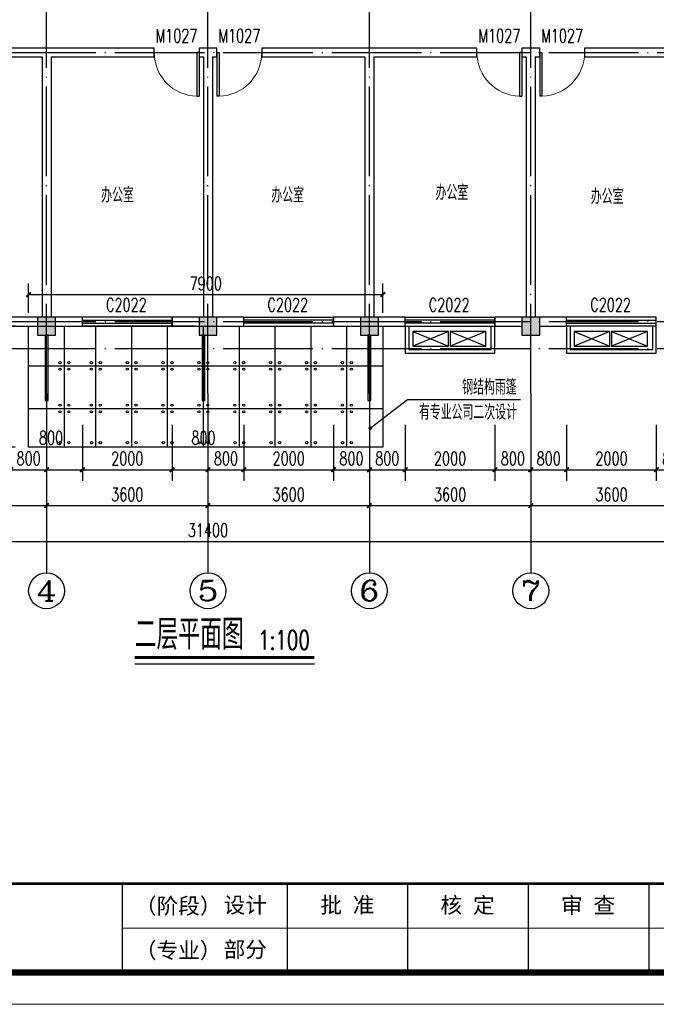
# Model space of a CAD drawing. Extents: x 88237 to 730297, y -11868 to 107702.
# Tile 14 of 49: x 334140 to 348340, y 42769 to 64719. Entities that reach past the tile are written whole.
import ezdxf
from ezdxf.enums import TextEntityAlignment as Align

# ---------------------------------------------------------------- set-up
doc = ezdxf.new("R2010")
doc.units = 0
doc.header["$LTSCALE"] = 1000
doc.header["$MEASUREMENT"] = 0
doc.linetypes.add('DOTE', pattern=[2.42, 2, -0.2, 0.02, -0.2])
for name, color, linetype in [('AXIS', 3, 'Continuous'), ('AXIS_TEXT', 7, 'Continuous'), ('COLUMN', 9, 'Continuous'), ('DIM_LEAD', 3, 'Continuous'), ('DIM_SYMB', 3, 'Continuous'), ('DOTE', 1, 'DOTE'), ('PUB_DIM', 3, 'Continuous'), ('PUB_HATCH', 8, 'Continuous'), ('PUB_TEXT', 7, 'Continuous'), ('WALL', 2, 'Continuous'), ('WINDOW', 4, 'Continuous'), ('WINDOW_TEXT', 7, 'Continuous'), ('图层1', 7, 'Continuous'), ('图框', 7, 'Continuous'), ('附件2', 4, 'Continuous')]:
    doc.layers.add(name, color=color, linetype=linetype)
doc.styles.add('_TCH_AXIS', font='COMPLEX', dxfattribs={"bigfont": 'GBCBIG'})
doc.styles.add('_TCH_DIM', font='SIMPLEX', dxfattribs={"bigfont": 'GBCBIG'})
doc.styles.add('_TCH_DIM_T3', font='SIMPLEX', dxfattribs={"width": 0.705882, "bigfont": 'GBCBIG'})
doc.styles.add('_TCH_WINDOW', font='SIMPLEX', dxfattribs={"bigfont": 'GBCBIG'})
doc.styles.add('COMPLEX', font='COMPLEX')
doc.styles.add('LYJFS', font='times.ttf', dxfattribs={"width": 0.7})
doc.styles.add('宋体', font='txt')
doc.dimstyles.new('_TCH_ARCH&&100', dxfattribs={"dimtxt": 297.5, "dimasz": 100, "dimexe": 250, "dimexo": 300, "dimgap": 100, "dimtad": 1, "dimdec": 0, "dimzin": 0, "dimdsep": 46, "dimtxsty": '_TCH_DIM_T3', "dimblk": 'ARCHTICK', "dimcen": 0.09, "dimclrt": 7, "dimazin": 2, "dimtfac": 1, "dimtdec": 0, "dimtix": 1, "dimtmove": 2, "dimatfit": 3, "dimfxl": 1, "dimtolj": 1, "dimtzin": 0, "dimarcsym": 0})

# ---------------------------------------------------------------- blocks, each defined once
blk = doc.blocks.new('空调')
at = {"layer": '附件2'}
for p, q in [((45788, 17737), (45458, 18537)), ((45788, 18537), (45458, 17737))]:
    blk.add_line(p, q, dxfattribs=at)
blk.add_lwpolyline([(45788, 18537), (45458, 18537), (45458, 17737), (45788, 17737)], close=True, dxfattribs=at)
blk = doc.blocks.new('_ArchTick')
at = {"color": 0, "linetype": 'ByBlock', "const_width": 0.4}
blk.add_lwpolyline([(-0.5, -0.5), (0.5, 0.5)], dxfattribs=at)
blk = doc.blocks.new('*D141')
at = {"layer": 'Defpoints', "color": 0}
for p in [(342240, 58590), (334340, 57887), (342240, 57887)]:
    blk.add_point(p, dxfattribs=at)
at = {"layer": 'PUB_DIM', "color": 0, "lineweight": -2}
for p, q in [((334340, 58187), (334340, 58840)), ((342240, 58187), (342240, 58840)), ((334340, 58590), (342240, 58590))]:
    blk.add_line(p, q, dxfattribs=at)
at = {"layer": 'PUB_DIM', "color": 0, "lineweight": -2, "xscale": 100, "yscale": 100, "zscale": 100, "rotation": 180}
blk.add_blockref('_ArchTick', (334340, 58590), dxfattribs=at)
at = {"layer": 'PUB_DIM', "color": 0, "lineweight": -2, "xscale": 100, "yscale": 100, "zscale": 100}
blk.add_blockref('_ArchTick', (342240, 58590), dxfattribs=at)
at = {"layer": 'PUB_DIM', "color": 7, "insert": (338290, 58839), "char_height": 297.5, "attachment_point": 5, "style": '_TCH_DIM_T3'}
blk.add_mtext('\\A1;7900', dxfattribs=at)
blk = doc.blocks.new('*D142')
at = {"layer": 'Defpoints', "color": 0}
for p in [(333285, 57887), (334340, 57887), (334340, 55187)]:
    blk.add_point(p, dxfattribs=at)
at = {"layer": 'PUB_DIM', "color": 0, "lineweight": -2}
for p, q in [((334040, 57887), (333035, 57887)), ((333285, 55187), (333285, 57887)), ((334040, 55187), (333035, 55187))]:
    blk.add_line(p, q, dxfattribs=at)
at = {"layer": 'PUB_DIM', "color": 0, "lineweight": -2, "xscale": 100, "yscale": 100, "zscale": 100}
for p, rotation in [((333285, 57887), 90), ((333285, 55187), 270)]:
    blk.add_blockref('_ArchTick', p, dxfattribs=dict(at, rotation=rotation))
at = {"layer": 'PUB_DIM', "color": 7, "insert": (333036, 56537), "char_height": 297.5, "attachment_point": 5, "rotation": 90, "style": '_TCH_DIM_T3'}
blk.add_mtext('\\A1;2700', dxfattribs=at)
blk = doc.blocks.new('*D152')
at = {"layer": 'Defpoints', "color": 0}
for p in [(348340, 55987), (349140, 55987), (349140, 54687)]:
    blk.add_point(p, dxfattribs=at)
at = {"layer": 'PUB_DIM', "color": 0, "lineweight": -2}
for p, q in [((348340, 55687), (348340, 54437)), ((349140, 55687), (349140, 54437)), ((348340, 54687), (349140, 54687))]:
    blk.add_line(p, q, dxfattribs=at)
at = {"layer": 'PUB_DIM', "color": 0, "lineweight": -2, "xscale": 100, "yscale": 100, "zscale": 100, "rotation": 180}
blk.add_blockref('_ArchTick', (348340, 54687), dxfattribs=at)
at = {"layer": 'PUB_DIM', "color": 0, "lineweight": -2, "xscale": 100, "yscale": 100, "zscale": 100}
blk.add_blockref('_ArchTick', (349140, 54687), dxfattribs=at)
at = {"layer": 'PUB_DIM', "color": 7, "insert": (348740, 54936), "char_height": 297.5, "attachment_point": 5, "style": '_TCH_DIM_T3'}
blk.add_mtext('\\A1;800', dxfattribs=at)
blk = doc.blocks.new('*D153')
at = {"layer": 'Defpoints', "color": 0}
for p in [(346340, 55987), (348340, 55987), (348340, 54687)]:
    blk.add_point(p, dxfattribs=at)
at = {"layer": 'PUB_DIM', "color": 0, "lineweight": -2}
for p, q in [((346340, 55687), (346340, 54437)), ((348340, 55687), (348340, 54437)), ((346340, 54687), (348340, 54687))]:
    blk.add_line(p, q, dxfattribs=at)
at = {"layer": 'PUB_DIM', "color": 0, "lineweight": -2, "xscale": 100, "yscale": 100, "zscale": 100, "rotation": 180}
blk.add_blockref('_ArchTick', (346340, 54687), dxfattribs=at)
at = {"layer": 'PUB_DIM', "color": 0, "lineweight": -2, "xscale": 100, "yscale": 100, "zscale": 100}
blk.add_blockref('_ArchTick', (348340, 54687), dxfattribs=at)
at = {"layer": 'PUB_DIM', "color": 7, "insert": (347340, 54936), "char_height": 297.5, "attachment_point": 5, "style": '_TCH_DIM_T3'}
blk.add_mtext('\\A1;2000', dxfattribs=at)
blk = doc.blocks.new('*D154')
at = {"layer": 'Defpoints', "color": 0}
for p in [(345540, 55987), (346340, 55987), (346340, 54687)]:
    blk.add_point(p, dxfattribs=at)
at = {"layer": 'PUB_DIM', "color": 0, "lineweight": -2}
for p, q in [((345540, 55687), (345540, 54437)), ((346340, 55687), (346340, 54437)), ((345540, 54687), (346340, 54687))]:
    blk.add_line(p, q, dxfattribs=at)
at = {"layer": 'PUB_DIM', "color": 0, "lineweight": -2, "xscale": 100, "yscale": 100, "zscale": 100, "rotation": 180}
blk.add_blockref('_ArchTick', (345540, 54687), dxfattribs=at)
at = {"layer": 'PUB_DIM', "color": 0, "lineweight": -2, "xscale": 100, "yscale": 100, "zscale": 100}
blk.add_blockref('_ArchTick', (346340, 54687), dxfattribs=at)
at = {"layer": 'PUB_DIM', "color": 7, "insert": (345940, 54936), "char_height": 297.5, "attachment_point": 5, "style": '_TCH_DIM_T3'}
blk.add_mtext('\\A1;800', dxfattribs=at)
blk = doc.blocks.new('*D155')
at = {"layer": 'Defpoints', "color": 0}
for p in [(344740, 55987), (345540, 55987), (345540, 54687)]:
    blk.add_point(p, dxfattribs=at)
at = {"layer": 'PUB_DIM', "color": 0, "lineweight": -2}
for p, q in [((344740, 55687), (344740, 54437)), ((345540, 55687), (345540, 54437)), ((344740, 54687), (345540, 54687))]:
    blk.add_line(p, q, dxfattribs=at)
at = {"layer": 'PUB_DIM', "color": 0, "lineweight": -2, "xscale": 100, "yscale": 100, "zscale": 100, "rotation": 180}
blk.add_blockref('_ArchTick', (344740, 54687), dxfattribs=at)
at = {"layer": 'PUB_DIM', "color": 0, "lineweight": -2, "xscale": 100, "yscale": 100, "zscale": 100}
blk.add_blockref('_ArchTick', (345540, 54687), dxfattribs=at)
at = {"layer": 'PUB_DIM', "color": 7, "insert": (345140, 54936), "char_height": 297.5, "attachment_point": 5, "style": '_TCH_DIM_T3'}
blk.add_mtext('\\A1;800', dxfattribs=at)
blk = doc.blocks.new('*D156')
at = {"layer": 'Defpoints', "color": 0}
for p in [(342740, 55987), (344740, 55987), (344740, 54687)]:
    blk.add_point(p, dxfattribs=at)
at = {"layer": 'PUB_DIM', "color": 0, "lineweight": -2}
for p, q in [((342740, 55687), (342740, 54437)), ((344740, 55687), (344740, 54437)), ((342740, 54687), (344740, 54687))]:
    blk.add_line(p, q, dxfattribs=at)
at = {"layer": 'PUB_DIM', "color": 0, "lineweight": -2, "xscale": 100, "yscale": 100, "zscale": 100, "rotation": 180}
blk.add_blockref('_ArchTick', (342740, 54687), dxfattribs=at)
at = {"layer": 'PUB_DIM', "color": 0, "lineweight": -2, "xscale": 100, "yscale": 100, "zscale": 100}
blk.add_blockref('_ArchTick', (344740, 54687), dxfattribs=at)
at = {"layer": 'PUB_DIM', "color": 7, "insert": (343740, 54936), "char_height": 297.5, "attachment_point": 5, "style": '_TCH_DIM_T3'}
blk.add_mtext('\\A1;2000', dxfattribs=at)
blk = doc.blocks.new('*D157')
at = {"layer": 'Defpoints', "color": 0}
for p in [(341940, 55987), (342740, 55987), (342740, 54687)]:
    blk.add_point(p, dxfattribs=at)
at = {"layer": 'PUB_DIM', "color": 0, "lineweight": -2}
for p, q in [((341940, 55687), (341940, 54437)), ((342740, 55687), (342740, 54437)), ((341940, 54687), (342740, 54687))]:
    blk.add_line(p, q, dxfattribs=at)
at = {"layer": 'PUB_DIM', "color": 0, "lineweight": -2, "xscale": 100, "yscale": 100, "zscale": 100, "rotation": 180}
blk.add_blockref('_ArchTick', (341940, 54687), dxfattribs=at)
at = {"layer": 'PUB_DIM', "color": 0, "lineweight": -2, "xscale": 100, "yscale": 100, "zscale": 100}
blk.add_blockref('_ArchTick', (342740, 54687), dxfattribs=at)
at = {"layer": 'PUB_DIM', "color": 7, "insert": (342340, 54936), "char_height": 297.5, "attachment_point": 5, "style": '_TCH_DIM_T3'}
blk.add_mtext('\\A1;800', dxfattribs=at)
blk = doc.blocks.new('*D158')
at = {"layer": 'Defpoints', "color": 0}
for p in [(341140, 55987), (341940, 55987), (341940, 54687)]:
    blk.add_point(p, dxfattribs=at)
at = {"layer": 'PUB_DIM', "color": 0, "lineweight": -2}
for p, q in [((341140, 55687), (341140, 54437)), ((341940, 55687), (341940, 54437)), ((341140, 54687), (341940, 54687))]:
    blk.add_line(p, q, dxfattribs=at)
at = {"layer": 'PUB_DIM', "color": 0, "lineweight": -2, "xscale": 100, "yscale": 100, "zscale": 100, "rotation": 180}
blk.add_blockref('_ArchTick', (341140, 54687), dxfattribs=at)
at = {"layer": 'PUB_DIM', "color": 0, "lineweight": -2, "xscale": 100, "yscale": 100, "zscale": 100}
blk.add_blockref('_ArchTick', (341940, 54687), dxfattribs=at)
at = {"layer": 'PUB_DIM', "color": 7, "insert": (341540, 54936), "char_height": 297.5, "attachment_point": 5, "style": '_TCH_DIM_T3'}
blk.add_mtext('\\A1;800', dxfattribs=at)
blk = doc.blocks.new('*D159')
at = {"layer": 'Defpoints', "color": 0}
for p in [(339140, 55987), (341140, 55987), (341140, 54687)]:
    blk.add_point(p, dxfattribs=at)
at = {"layer": 'PUB_DIM', "color": 0, "lineweight": -2}
for p, q in [((339140, 55687), (339140, 54437)), ((341140, 55687), (341140, 54437)), ((339140, 54687), (341140, 54687))]:
    blk.add_line(p, q, dxfattribs=at)
at = {"layer": 'PUB_DIM', "color": 0, "lineweight": -2, "xscale": 100, "yscale": 100, "zscale": 100, "rotation": 180}
blk.add_blockref('_ArchTick', (339140, 54687), dxfattribs=at)
at = {"layer": 'PUB_DIM', "color": 0, "lineweight": -2, "xscale": 100, "yscale": 100, "zscale": 100}
blk.add_blockref('_ArchTick', (341140, 54687), dxfattribs=at)
at = {"layer": 'PUB_DIM', "color": 7, "insert": (340140, 54936), "char_height": 297.5, "attachment_point": 5, "style": '_TCH_DIM_T3'}
blk.add_mtext('\\A1;2000', dxfattribs=at)
blk = doc.blocks.new('*D160')
at = {"layer": 'Defpoints', "color": 0}
for p in [(338340, 55987), (339140, 55987), (339140, 54687)]:
    blk.add_point(p, dxfattribs=at)
at = {"layer": 'PUB_DIM', "color": 0, "lineweight": -2}
for p, q in [((338340, 55687), (338340, 54437)), ((339140, 55687), (339140, 54437)), ((338340, 54687), (339140, 54687))]:
    blk.add_line(p, q, dxfattribs=at)
at = {"layer": 'PUB_DIM', "color": 0, "lineweight": -2, "xscale": 100, "yscale": 100, "zscale": 100, "rotation": 180}
blk.add_blockref('_ArchTick', (338340, 54687), dxfattribs=at)
at = {"layer": 'PUB_DIM', "color": 0, "lineweight": -2, "xscale": 100, "yscale": 100, "zscale": 100}
blk.add_blockref('_ArchTick', (339140, 54687), dxfattribs=at)
at = {"layer": 'PUB_DIM', "color": 7, "insert": (338740, 54936), "char_height": 297.5, "attachment_point": 5, "style": '_TCH_DIM_T3'}
blk.add_mtext('\\A1;800', dxfattribs=at)
blk = doc.blocks.new('*D161')
at = {"layer": 'Defpoints', "color": 0}
for p in [(337540, 55987), (338340, 55987), (338340, 54687)]:
    blk.add_point(p, dxfattribs=at)
at = {"layer": 'PUB_DIM', "color": 0, "lineweight": -2}
for p, q in [((337540, 55687), (337540, 54437)), ((338340, 55687), (338340, 54437)), ((337540, 54687), (338340, 54687))]:
    blk.add_line(p, q, dxfattribs=at)
at = {"layer": 'PUB_DIM', "color": 0, "lineweight": -2, "xscale": 100, "yscale": 100, "zscale": 100, "rotation": 180}
blk.add_blockref('_ArchTick', (337540, 54687), dxfattribs=at)
at = {"layer": 'PUB_DIM', "color": 0, "lineweight": -2, "xscale": 100, "yscale": 100, "zscale": 100}
blk.add_blockref('_ArchTick', (338340, 54687), dxfattribs=at)
at = {"layer": 'PUB_DIM', "color": 7, "insert": (338240, 55398), "char_height": 297.5, "attachment_point": 5, "style": '_TCH_DIM_T3'}
blk.add_mtext('\\A1;800', dxfattribs=at)
blk = doc.blocks.new('*D162')
at = {"layer": 'Defpoints', "color": 0}
for p in [(335540, 55987), (337540, 55987), (337540, 54687)]:
    blk.add_point(p, dxfattribs=at)
at = {"layer": 'PUB_DIM', "color": 0, "lineweight": -2}
for p, q in [((335540, 55687), (335540, 54437)), ((337540, 55687), (337540, 54437)), ((335540, 54687), (337540, 54687))]:
    blk.add_line(p, q, dxfattribs=at)
at = {"layer": 'PUB_DIM', "color": 0, "lineweight": -2, "xscale": 100, "yscale": 100, "zscale": 100, "rotation": 180}
blk.add_blockref('_ArchTick', (335540, 54687), dxfattribs=at)
at = {"layer": 'PUB_DIM', "color": 0, "lineweight": -2, "xscale": 100, "yscale": 100, "zscale": 100}
blk.add_blockref('_ArchTick', (337540, 54687), dxfattribs=at)
at = {"layer": 'PUB_DIM', "color": 7, "insert": (336540, 54936), "char_height": 297.5, "attachment_point": 5, "style": '_TCH_DIM_T3'}
blk.add_mtext('\\A1;2000', dxfattribs=at)
blk = doc.blocks.new('*D163')
at = {"layer": 'Defpoints', "color": 0}
for p in [(334740, 55987), (335540, 55987), (335540, 54687)]:
    blk.add_point(p, dxfattribs=at)
at = {"layer": 'PUB_DIM', "color": 0, "lineweight": -2}
for p, q in [((334740, 55687), (334740, 54437)), ((335540, 55687), (335540, 54437)), ((334740, 54687), (335540, 54687))]:
    blk.add_line(p, q, dxfattribs=at)
at = {"layer": 'PUB_DIM', "color": 0, "lineweight": -2, "xscale": 100, "yscale": 100, "zscale": 100, "rotation": 180}
blk.add_blockref('_ArchTick', (334740, 54687), dxfattribs=at)
at = {"layer": 'PUB_DIM', "color": 0, "lineweight": -2, "xscale": 100, "yscale": 100, "zscale": 100}
blk.add_blockref('_ArchTick', (335540, 54687), dxfattribs=at)
at = {"layer": 'PUB_DIM', "color": 7, "insert": (334840, 55398), "char_height": 297.5, "attachment_point": 5, "style": '_TCH_DIM_T3'}
blk.add_mtext('\\A1;800', dxfattribs=at)
blk = doc.blocks.new('*D164')
at = {"layer": 'Defpoints', "color": 0}
for p in [(333940, 55987), (334740, 55987), (334740, 54687)]:
    blk.add_point(p, dxfattribs=at)
at = {"layer": 'PUB_DIM', "color": 0, "lineweight": -2}
for p, q in [((333940, 55687), (333940, 54437)), ((334740, 55687), (334740, 54437)), ((333940, 54687), (334740, 54687))]:
    blk.add_line(p, q, dxfattribs=at)
at = {"layer": 'PUB_DIM', "color": 0, "lineweight": -2, "xscale": 100, "yscale": 100, "zscale": 100, "rotation": 180}
blk.add_blockref('_ArchTick', (333940, 54687), dxfattribs=at)
at = {"layer": 'PUB_DIM', "color": 0, "lineweight": -2, "xscale": 100, "yscale": 100, "zscale": 100}
blk.add_blockref('_ArchTick', (334740, 54687), dxfattribs=at)
at = {"layer": 'PUB_DIM', "color": 7, "insert": (334340, 54936), "char_height": 297.5, "attachment_point": 5, "style": '_TCH_DIM_T3'}
blk.add_mtext('\\A1;800', dxfattribs=at)
blk = doc.blocks.new('*D340')
at = {"layer": 'AXIS', "color": 0, "lineweight": -2}
for p, q in [((331140, 56087), (331140, 53637)), ((334740, 56087), (334740, 53637)), ((331140, 53887), (334740, 53887))]:
    blk.add_line(p, q, dxfattribs=at)
at = {"layer": 'Defpoints', "color": 0}
for p in [(331140, 56387), (334740, 56387), (334740, 53887)]:
    blk.add_point(p, dxfattribs=at)
at = {"layer": 'AXIS', "color": 0, "lineweight": -2, "xscale": 100, "yscale": 100, "zscale": 100, "rotation": 180}
blk.add_blockref('_ArchTick', (331140, 53887), dxfattribs=at)
at = {"layer": 'AXIS', "color": 0, "lineweight": -2, "xscale": 100, "yscale": 100, "zscale": 100}
blk.add_blockref('_ArchTick', (334740, 53887), dxfattribs=at)
at = {"layer": 'AXIS', "color": 7, "insert": (332940, 54136), "char_height": 297.5, "attachment_point": 5, "style": '_TCH_DIM_T3'}
blk.add_mtext('\\A1;3600', dxfattribs=at)
blk = doc.blocks.new('*D341')
at = {"layer": 'AXIS', "color": 0, "lineweight": -2}
for p, q in [((334740, 56087), (334740, 53637)), ((338340, 56087), (338340, 53637)), ((334740, 53887), (338340, 53887))]:
    blk.add_line(p, q, dxfattribs=at)
at = {"layer": 'Defpoints', "color": 0}
for p in [(334740, 56387), (338340, 56387), (338340, 53887)]:
    blk.add_point(p, dxfattribs=at)
at = {"layer": 'AXIS', "color": 0, "lineweight": -2, "xscale": 100, "yscale": 100, "zscale": 100, "rotation": 180}
blk.add_blockref('_ArchTick', (334740, 53887), dxfattribs=at)
at = {"layer": 'AXIS', "color": 0, "lineweight": -2, "xscale": 100, "yscale": 100, "zscale": 100}
blk.add_blockref('_ArchTick', (338340, 53887), dxfattribs=at)
at = {"layer": 'AXIS', "color": 7, "insert": (336540, 54136), "char_height": 297.5, "attachment_point": 5, "style": '_TCH_DIM_T3'}
blk.add_mtext('\\A1;3600', dxfattribs=at)
blk = doc.blocks.new('*D342')
at = {"layer": 'AXIS', "color": 0, "lineweight": -2}
for p, q in [((338340, 56087), (338340, 53637)), ((341940, 56087), (341940, 53637)), ((338340, 53887), (341940, 53887))]:
    blk.add_line(p, q, dxfattribs=at)
at = {"layer": 'Defpoints', "color": 0}
for p in [(338340, 56387), (341940, 56387), (341940, 53887)]:
    blk.add_point(p, dxfattribs=at)
at = {"layer": 'AXIS', "color": 0, "lineweight": -2, "xscale": 100, "yscale": 100, "zscale": 100, "rotation": 180}
blk.add_blockref('_ArchTick', (338340, 53887), dxfattribs=at)
at = {"layer": 'AXIS', "color": 0, "lineweight": -2, "xscale": 100, "yscale": 100, "zscale": 100}
blk.add_blockref('_ArchTick', (341940, 53887), dxfattribs=at)
at = {"layer": 'AXIS', "color": 7, "insert": (340140, 54136), "char_height": 297.5, "attachment_point": 5, "style": '_TCH_DIM_T3'}
blk.add_mtext('\\A1;3600', dxfattribs=at)
blk = doc.blocks.new('*D343')
at = {"layer": 'AXIS', "color": 0, "lineweight": -2}
for p, q in [((341940, 56087), (341940, 53637)), ((345540, 56087), (345540, 53637)), ((341940, 53887), (345540, 53887))]:
    blk.add_line(p, q, dxfattribs=at)
at = {"layer": 'Defpoints', "color": 0}
for p in [(341940, 56387), (345540, 56387), (345540, 53887)]:
    blk.add_point(p, dxfattribs=at)
at = {"layer": 'AXIS', "color": 0, "lineweight": -2, "xscale": 100, "yscale": 100, "zscale": 100, "rotation": 180}
blk.add_blockref('_ArchTick', (341940, 53887), dxfattribs=at)
at = {"layer": 'AXIS', "color": 0, "lineweight": -2, "xscale": 100, "yscale": 100, "zscale": 100}
blk.add_blockref('_ArchTick', (345540, 53887), dxfattribs=at)
at = {"layer": 'AXIS', "color": 7, "insert": (343740, 54136), "char_height": 297.5, "attachment_point": 5, "style": '_TCH_DIM_T3'}
blk.add_mtext('\\A1;3600', dxfattribs=at)
blk = doc.blocks.new('*D344')
at = {"layer": 'AXIS', "color": 0, "lineweight": -2}
for p, q in [((345540, 56087), (345540, 53637)), ((349140, 56087), (349140, 53637)), ((345540, 53887), (349140, 53887))]:
    blk.add_line(p, q, dxfattribs=at)
at = {"layer": 'Defpoints', "color": 0}
for p in [(345540, 56387), (349140, 56387), (349140, 53887)]:
    blk.add_point(p, dxfattribs=at)
at = {"layer": 'AXIS', "color": 0, "lineweight": -2, "xscale": 100, "yscale": 100, "zscale": 100, "rotation": 180}
blk.add_blockref('_ArchTick', (345540, 53887), dxfattribs=at)
at = {"layer": 'AXIS', "color": 0, "lineweight": -2, "xscale": 100, "yscale": 100, "zscale": 100}
blk.add_blockref('_ArchTick', (349140, 53887), dxfattribs=at)
at = {"layer": 'AXIS', "color": 7, "insert": (347340, 54136), "char_height": 297.5, "attachment_point": 5, "style": '_TCH_DIM_T3'}
blk.add_mtext('\\A1;3600', dxfattribs=at)
blk = doc.blocks.new('*D347')
at = {"layer": 'AXIS', "color": 0, "lineweight": -2}
for p, q in [((322640, 56087), (322640, 52837)), ((354040, 56087), (354040, 52837)), ((322640, 53087), (354040, 53087))]:
    blk.add_line(p, q, dxfattribs=at)
at = {"layer": 'Defpoints', "color": 0}
for p in [(322640, 56387), (354040, 56387), (354040, 53087)]:
    blk.add_point(p, dxfattribs=at)
at = {"layer": 'AXIS', "color": 0, "lineweight": -2, "xscale": 100, "yscale": 100, "zscale": 100, "rotation": 180}
blk.add_blockref('_ArchTick', (322640, 53087), dxfattribs=at)
at = {"layer": 'AXIS', "color": 0, "lineweight": -2, "xscale": 100, "yscale": 100, "zscale": 100}
blk.add_blockref('_ArchTick', (354040, 53087), dxfattribs=at)
at = {"layer": 'AXIS', "color": 7, "insert": (338340, 53336), "char_height": 297.5, "attachment_point": 5, "style": '_TCH_DIM_T3'}
blk.add_mtext('\\A1;31400', dxfattribs=at)
blk = doc.blocks.new('$DorLib2D$00000001')
for p, q in [((0.45, 0.975), (0.5, 0.975)), ((0.45, 0), (0.45, 0.975)), ((0.5, 0), (0.5, 0.975)), ((0.5, 0), (0.45, 0))]:
    blk.add_line(p, q)
at = {"lineweight": 13}
blk.add_arc((0.475, 0), 0.975, 91.4693, 180, dxfattribs=at)
blk = doc.blocks.new('$TCHSYS$WIN2D')
for p, q in [((-0.5, 0.5), (0.5, 0.5)), ((-0.5, 0.5), (-0.5, -0.5)), ((0.5, 0.5), (0.5, -0.5)), ((0.5, 0.167), (-0.5, 0.167)), ((0.5, -0.167), (-0.5, -0.167)), ((-0.5, -0.5), (0.5, -0.5))]:
    blk.add_line(p, q)
blk = doc.blocks.new('_FZH')
blk.add_lwpolyline([(-0.5, -0.5), (0.5, -0.5), (0.5, 0.5), (-0.5, 0.5)], close=True)
at = {"layer": 'PUB_HATCH'}
blk.add_solid([(-0.5, -0.5), (0.5, -0.5), (-0.5, 0.5), (0.5, 0.5)], dxfattribs=at)
blk = doc.blocks.new('_AXISO')
blk.add_circle((0, 0), 0.5)
at = {"layer": 'AXIS_TEXT', "style": 'COMPLEX', "width": 1.041667}
blk.add_attdef('A', text='', height=0.56, dxfattribs=at).set_placement((-0.25, -0.28), (0.25, -0.28), align=Align.FIT)
blk = doc.blocks.new('d4trtg')
for p, q in [((655949.8, 3899795.5), (655949.8, 3899655.4)), ((656210, 3899795.5), (656210, 3899655.4)), ((656400.1, 3899795.5), (656400.1, 3899655.4)), ((656590.2, 3899795.5), (656590.2, 3899655.4)), ((656780.4, 3899795.5), (656780.4, 3899655.4))]:
    blk.add_line(p, q)
at = {"lineweight": 0}
for p, q in [((658021.2, 3899725.4), (655949.8, 3899725.4)), ((658071.2, 3899605.3), (653868.4, 3899605.3))]:
    blk.add_line(p, q, dxfattribs=at)
at = {"lineweight": 0, "const_width": 10}
blk.add_lwpolyline([(654118.6, 3902527.3), (658021.2, 3902527.3), (658021.2, 3899655.4), (654118.6, 3899655.4)], close=True, dxfattribs=at)
at = {"lineweight": 0, "const_width": 4}
blk.add_lwpolyline([(658021.2, 3899795.5), (654118.6, 3899795.5)], dxfattribs=at)
at = {"style": 'LYJFS'}
for s, p in [('（阶段）', (656038.2, 3899760.4)), ('（专业）', (656038.2, 3899690.4))]:
    blk.add_text(s, height=25.02, dxfattribs=at).set_placement(p, align=Align.MIDDLE_CENTER)
at = {"char_height": 25.02, "attachment_point": 5, "style": '宋体'}
for s, insert in [('设计', (656144, 3899760.4)), ('批 准', (656305, 3899760.4)), ('核 定', (656494.6, 3899760.2)), ('审 查', (656684.6, 3899760.2)), ('部分', (656144, 3899690.4))]:
    blk.add_mtext(s, dxfattribs=dict(at, insert=insert))

msp = doc.modelspace()

# ---------------------------------------------------------------- linework, layer by layer
for p, q in [((338040, 57887.4), (335600, 57887.4)), ((337580, 57887.4), (338040, 57887.4))]:
    msp.add_line(p, q)
for points in [[(334708, 56227), (334772, 56227), (334772, 57687.4), (334708, 57687.4)], [(338207.8, 56227), (338271.8, 56227), (338271.8, 57687.4), (338207.8, 57687.4)], [(341907.8, 56227), (341971.8, 56227), (341971.8, 57687.4), (341907.8, 57687.4)]]:
    msp.add_lwpolyline(points, close=True)
at = {"layer": 'AXIS'}
for p, q in [((334740, 56387.4), (334740, 52387.4)), ((338340, 56387.4), (338340, 52387.4)), ((341940, 56387.4), (341940, 52387.4)), ((345540, 56387.4), (345540, 52387.4))]:
    msp.add_line(p, q, dxfattribs=at)
at = {"layer": 'DIM_LEAD'}
for p, q in [((341957.6, 55611.4), (342787.6, 56255)), ((342787.6, 56255), (345313.5, 56255))]:
    msp.add_line(p, q, dxfattribs=at)
at = {"layer": 'DIM_LEAD', "const_width": 40}
msp.add_lwpolyline([(341941.8, 55599.2, 1), (341973.4, 55623.7, 1)], format="xyb", close=True, dxfattribs=at)
at = {"layer": 'DIM_SYMB', "const_width": 70}
msp.add_lwpolyline([(336705.2, 50500.5), (340713.2, 50500.5)], dxfattribs=at)
at = {"layer": 'DIM_SYMB'}
msp.add_lwpolyline([(336705.2, 50360.5), (340713.2, 50360.5)], dxfattribs=at)
at = {"layer": 'DOTE'}
for p, q in [((334740, 56387.4), (334740, 73187.4)), ((338340, 56387.4), (338340, 73187.4)), ((341940, 56387.4), (341940, 73246.4)), ((345540, 56387.4), (345540, 73246.4)), ((321740, 63987.4), (354940, 63987.4)), ((321740, 57987.4), (354940, 57987.4)), ((321740, 57387.4), (354940, 57387.4))]:
    msp.add_line(p, q, dxfattribs=at)
at = {"layer": 'WALL'}
for p, q in [((334740, 64087.4), (332340, 64087.4)), ((332340, 63887.4), (334640, 63887.4)), ((334640, 63887.4), (334640, 58087.4)), ((337140, 64087.4), (334740, 64087.4)), ((334840, 63887.4), (334840, 58087.4)), ((334840, 63887.4), (337140, 63887.4)), ((337140, 63887.4), (337140, 64087.4)), ((338340, 64087.4), (338140, 64087.4)), ((338140, 64087.4), (338140, 63887.4)), ((338140, 63887.4), (338240, 63887.4)), ((338240, 63887.4), (338240, 58087.4)), ((338540, 64087.4), (338340, 64087.4)), ((338440, 63887.4), (338440, 58087.4)), ((338440, 63887.4), (338540, 63887.4)), ((338540, 63887.4), (338540, 64087.4)), ((341940, 64087.4), (339540, 64087.4)), ((339540, 64087.4), (339540, 63887.4)), ((339540, 63887.4), (341840, 63887.4)), ((341840, 63887.4), (341840, 58087.4)), ((344340, 64087.4), (341940, 64087.4)), ((342040, 63887.4), (342040, 58087.4)), ((342040, 63887.4), (344340, 63887.4)), ((344340, 63887.4), (344340, 64087.4)), ((345540, 64087.4), (345340, 64087.4)), ((345340, 64087.4), (345340, 63887.4)), ((345340, 63887.4), (345440, 63887.4)), ((345440, 63887.4), (345440, 58087.4)), ((345740, 64087.4), (345540, 64087.4)), ((345640, 63887.4), (345740, 63887.4)), ((345640, 63887.4), (345640, 58087.4)), ((345740, 63887.4), (345740, 64087.4)), ((349140, 64087.4), (346740, 64087.4)), ((346740, 64087.4), (346740, 63887.4)), ((346740, 63887.4), (349040, 63887.4)), ((334540, 58087.4), (333940, 58087.4)), ((335540, 58087.4), (334940, 58087.4)), ((335540, 57887.4), (335540, 58087.4)), ((338140, 58087.4), (337540, 58087.4)), ((337540, 58087.4), (337540, 57887.4)), ((339140, 58087.4), (338540, 58087.4)), ((339140, 57887.4), (339140, 58087.4)), ((341740, 58087.4), (341140, 58087.4)), ((341140, 58087.4), (341140, 57887.4)), ((342740, 58087.4), (342140, 58087.4)), ((342740, 57887.4), (342740, 58087.4)), ((345340, 58087.4), (344740, 58087.4)), ((344740, 58087.4), (344740, 57887.4)), ((346340, 58087.4), (345740, 58087.4)), ((346340, 57887.4), (346340, 58087.4)), ((333940, 57887.4), (334540, 57887.4)), ((334940, 57887.4), (335540, 57887.4)), ((335140, 55187.1), (335140, 57887.4)), ((337540, 57887.4), (338140, 57887.4)), ((338540, 57887.4), (339140, 57887.4)), ((341140, 57887.4), (341740, 57887.4)), ((342140, 57887.4), (342740, 57887.4)), ((344740, 57887.4), (345340, 57887.4)), ((345740, 57887.4), (346340, 57887.4))]:
    msp.add_line(p, q, dxfattribs=at)
at = {"layer": '图层1'}
for centre in [(335038.5, 57074.9), (335038.5, 57074.9), (335236.9, 57074.9), (335236.9, 57074.9), (335738.5, 57074.9), (335936.9, 57074.9), (336538.5, 57074.9), (336736.9, 57074.9), (337338.5, 57074.9), (337536.9, 57074.9), (338138.5, 57074.9), (338336.9, 57074.9), (338938.5, 57074.9), (339136.9, 57074.9), (339738.5, 57074.9), (339936.9, 57074.9), (340538.5, 57074.9), (340736.9, 57074.9), (341338.5, 57074.9), (341338.5, 57074.9), (341536.9, 57074.9), (341536.9, 57074.9), (335038.5, 56927.4), (335038.5, 56927.4), (335236.9, 56927.4), (335236.9, 56927.4), (335738.5, 56927.4), (335936.9, 56927.4), (336538.5, 56927.4), (336736.9, 56927.4), (337338.5, 56927.4), (337536.9, 56927.4), (338138.5, 56927.4), (338336.9, 56927.4), (338938.5, 56927.4), (339136.9, 56927.4), (339738.5, 56927.4), (339936.9, 56927.4), (340538.5, 56927.4), (340736.9, 56927.4), (341338.5, 56927.4), (341338.5, 56927.4), (341536.9, 56927.4), (341536.9, 56927.4), (335038.5, 56124.9), (335038.5, 56124.9), (335038.5, 55977.4), (335038.5, 55977.4), (335236.9, 56124.9), (335236.9, 56124.9), (335236.9, 55977.4), (335236.9, 55977.4), (335738.5, 56124.9), (335738.5, 55977.4), (335936.9, 56124.9), (335936.9, 55977.4), (336538.5, 56124.9), (336538.5, 55977.4), (336736.9, 56124.9), (336736.9, 55977.4), (337338.5, 56124.9), (337338.5, 55977.4), (337536.9, 56124.9), (337536.9, 55977.4), (338138.5, 56124.9), (338138.5, 55977.4), (338336.9, 56124.9), (338336.9, 55977.4), (338938.5, 56124.9), (338938.5, 55977.4), (339136.9, 56124.9), (339136.9, 55977.4), (339738.5, 56124.9), (339738.5, 55977.4), (339936.9, 56124.9), (339936.9, 55977.4), (340538.5, 56124.9), (340538.5, 55977.4), (340736.9, 56124.9), (340736.9, 55977.4), (341338.5, 56124.9), (341338.5, 56124.9), (341338.5, 55977.4), (341338.5, 55977.4), (341536.9, 56124.9), (341536.9, 56124.9), (341536.9, 55977.4), (341536.9, 55977.4), (335043.1, 55289.6), (335043.1, 55289.6), (335236.9, 55289.6), (335236.9, 55289.6), (335743.1, 55289.6), (335936.9, 55289.6), (336543.1, 55289.6), (336736.9, 55289.6), (337343.1, 55289.6), (337536.9, 55289.6), (338143.1, 55289.6), (338336.9, 55289.6), (338943.1, 55289.6), (339136.9, 55289.6), (339743.1, 55289.6), (339936.9, 55289.6), (340543.1, 55289.6), (340736.9, 55289.6), (341343.1, 55289.6), (341343.1, 55289.6), (341536.9, 55289.6), (341536.9, 55289.6)]:
    msp.add_circle(centre, 25, dxfattribs=at)
at = {"layer": '附件2'}
for p, q in [((335140, 55187.1), (335140, 57887.4)), ((335840, 55187.1), (335840, 57887.4)), ((336640, 55187.1), (336640, 57887.4)), ((337440, 55187.1), (337440, 57887.4)), ((338240, 55187.1), (338240, 57887.4)), ((339040, 55187.1), (339040, 57887.4)), ((339840, 55187.1), (339840, 57887.4)), ((340640, 55187.1), (340640, 57887.4)), ((341440, 55187.1), (341440, 57887.4)), ((341440, 55187.1), (341440, 57887.4)), ((334340, 57001.1), (342240, 57001.1)), ((334340, 56051.1), (342240, 56051.1))]:
    msp.add_line(p, q, dxfattribs=at)
msp.add_lwpolyline([(342240, 55187.1), (334340, 55187.1), (334340, 57887.4), (342240, 57887.4)], close=True, dxfattribs=at)
for points in [[(342740, 57887.4), (342740, 57287.4), (344740, 57287.4), (344740, 57887.4)], [(342820, 57887.4), (342820, 57367.4), (344660, 57367.4), (344660, 57887.4)], [(346340, 57887.4), (346340, 57287.4), (348340, 57287.4), (348340, 57887.4)], [(346420, 57887.4), (346420, 57367.4), (348260, 57367.4), (348260, 57887.4)]]:
    msp.add_lwpolyline(points, dxfattribs=at)

# ---------------------------------------------------------------- block references
at = {"layer": 'AXIS'}
ref = msp.add_blockref('_AXISO', (334740, 51987.4), dxfattribs=dict(at, xscale=800, yscale=800, zscale=800))
ref.add_attrib('A', '4', dxfattribs={"layer": 'AXIS_TEXT', "height": 452.5, "style": '_TCH_AXIS', "width": 1.3125}).set_placement((334513.7, 51761.1), (334966.3, 51761.1), align=Align.FIT)
ref = msp.add_blockref('_AXISO', (338340, 51987.4), dxfattribs=dict(at, xscale=800, yscale=800, zscale=800))
ref.add_attrib('A', '5', dxfattribs={"layer": 'AXIS_TEXT', "height": 452.5, "style": '_TCH_AXIS', "width": 1.5}).set_placement((338113.7, 51761.1), (338566.3, 51761.1), align=Align.FIT)
ref = msp.add_blockref('_AXISO', (341940, 51987.4), dxfattribs=dict(at, xscale=800, yscale=800, zscale=800))
ref.add_attrib('A', '6', dxfattribs={"layer": 'AXIS_TEXT', "height": 452.5, "style": '_TCH_AXIS', "width": 1.5}).set_placement((341713.7, 51761.1), (342166.3, 51761.1), align=Align.FIT)
ref = msp.add_blockref('_AXISO', (345540, 51987.4), dxfattribs=dict(at, xscale=800, yscale=800, zscale=800))
ref.add_attrib('A', '7', dxfattribs={"layer": 'AXIS_TEXT', "height": 452.5, "style": '_TCH_AXIS', "width": 1.5}).set_placement((345313.7, 51761.1), (345766.3, 51761.1), align=Align.FIT)
at = {"layer": 'COLUMN', "xscale": 400, "yscale": 400, "zscale": 400}
for p in [(334740, 57887.4), (338340, 57887.4), (341940, 57887.4), (345540, 57887.4)]:
    msp.add_blockref('_FZH', p, dxfattribs=at)
at = {"layer": 'WINDOW'}
ref = msp.add_blockref('$DorLib2D$00000001', (337640, 63987.4), dxfattribs=dict(at, xscale=1000, yscale=-1000, zscale=1000))
ref.add_attrib('A', 'M1027', (337170, 64213.6), dxfattribs={"layer": 'WINDOW_TEXT', "height": 297.5, "style": '_TCH_WINDOW', "width": 0.705882})
ref = msp.add_blockref('$DorLib2D$00000001', (339040, 63987.4), dxfattribs=dict(at, xscale=-1000, yscale=-1000, zscale=-1000))
ref.add_attrib('A', 'M1027', (338570, 64213.6), dxfattribs={"layer": 'WINDOW_TEXT', "height": 297.5, "style": '_TCH_WINDOW', "width": 0.705882})
ref = msp.add_blockref('$DorLib2D$00000001', (344840, 63987.4), dxfattribs=dict(at, xscale=1000, yscale=-1000, zscale=1000))
ref.add_attrib('A', 'M1027', (344370, 64213.6), dxfattribs={"layer": 'WINDOW_TEXT', "height": 297.5, "style": '_TCH_WINDOW', "width": 0.705882})
ref = msp.add_blockref('$DorLib2D$00000001', (346240, 63987.4), dxfattribs=dict(at, xscale=-1000, yscale=-1000, zscale=-1000))
ref.add_attrib('A', 'M1027', (345770, 64213.6), dxfattribs={"layer": 'WINDOW_TEXT', "height": 297.5, "style": '_TCH_WINDOW', "width": 0.705882})
ref = msp.add_blockref('$TCHSYS$WIN2D', (336540, 57987.4), dxfattribs=dict(at, xscale=2000, yscale=200, zscale=2000, rotation=180))
ref.add_attrib('A', 'C2022', (336065, 58213.6), dxfattribs={"layer": 'WINDOW_TEXT', "height": 297.5, "style": '_TCH_WINDOW', "width": 0.705882})
ref = msp.add_blockref('$TCHSYS$WIN2D', (340140, 57987.4), dxfattribs=dict(at, xscale=-2000, yscale=200, zscale=-2000, rotation=180))
ref.add_attrib('A', 'C2022', (339665, 58213.6), dxfattribs={"layer": 'WINDOW_TEXT', "height": 297.5, "style": '_TCH_WINDOW', "width": 0.705882})
ref = msp.add_blockref('$TCHSYS$WIN2D', (343740, 57987.4), dxfattribs=dict(at, xscale=-2000, yscale=200, zscale=-2000, rotation=180))
ref.add_attrib('A', 'C2022', (343265, 58213.6), dxfattribs={"layer": 'WINDOW_TEXT', "height": 297.5, "style": '_TCH_WINDOW', "width": 0.705882})
ref = msp.add_blockref('$TCHSYS$WIN2D', (347340, 57987.4), dxfattribs=dict(at, xscale=2000, yscale=200, zscale=2000, rotation=180))
ref.add_attrib('A', 'C2022', (346865, 58213.6), dxfattribs={"layer": 'WINDOW_TEXT', "height": 297.5, "style": '_TCH_WINDOW', "width": 0.705882})
at = {"layer": '图框', "xscale": 14.14285799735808, "yscale": 14.14285801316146, "zscale": 14.142858}
msp.add_blockref('d4trtg', (-8940579.6, -55108795.5), dxfattribs=at)
at = {"layer": '附件2', "rotation": 90}
for p in [(361443.9, 11982.3), (362276.9, 11982.3), (365043.9, 11982.3), (365876.9, 11982.3)]:
    msp.add_blockref('空调', p, dxfattribs=at)

# ---------------------------------------------------------------- texts
at = {"layer": 'PUB_TEXT', "style": '_TCH_DIM'}
for s, height, p in [('办公室', 337.59, (335957.4, 60641)), ('办公室', 337.59, (339752.1, 60641)), ('办公室', 337.59, (343417, 60697.8)), ('办公室', 337.59, (346879.3, 60607.9)), ('钢结构雨篷', 337.59, (344009.6, 56360)), ('有专业公司二次设计', 337.59, (343045.2, 55800)), ('二层平面图', 675.18, (336705.2, 50677.8))]:
    msp.add_text(s, height=height, dxfattribs=at).set_placement(p)
at = {"layer": 'PUB_TEXT', "style": '_TCH_DIM', "width": 0.705882}
msp.add_text('1:100', height=425, dxfattribs=at).set_placement((339456.1, 50677.8))

# ---------------------------------------------------------------- dimensions: what is measured, and where the dimension line sits
at = {"layer": 'AXIS'}
for p1, p2, distance, picture, middle in [((322640, 56387.4), (354040, 56387.4), -3300, '*D347', (338340, 53336.1)), ((331140, 56387.4), (334740, 56387.4), -2500, '*D340', (332940, 54136.1)), ((334740, 56387.4), (338340, 56387.4), -2500, '*D341', (336540, 54136.1)), ((338340, 56387.4), (341940, 56387.4), -2500, '*D342', (340140, 54136.1)), ((341940, 56387.4), (345540, 56387.4), -2500, '*D343', (343740, 54136.1)), ((345540, 56387.4), (349140, 56387.4), -2500, '*D344', (347340, 54136.1))]:
    dim = msp.add_aligned_dim(p1=p1, p2=p2, distance=distance, dimstyle='_TCH_ARCH&&100', dxfattribs=at)
    dim.commit()
    dim.dimension.update_dxf_attribs({"geometry": picture, "text_midpoint": middle})
at = {"layer": 'PUB_DIM'}
for p1, p2, distance, picture, middle in [((334340, 57887.4), (342240, 57887.4), 703.1, '*D141', (338290, 58839.2)), ((334340, 55187.1), (334340, 57887.4), 1055.3, '*D142', (333036, 56537.3)), ((333940, 55987.4), (334740, 55987.4), -1300, '*D164', (334340, 54936.1)), ((335540, 55987.4), (337540, 55987.4), -1300, '*D162', (336540, 54936.1)), ((338340, 55987.4), (339140, 55987.4), -1300, '*D160', (338740, 54936.1)), ((339140, 55987.4), (341140, 55987.4), -1300, '*D159', (340140, 54936.1)), ((341140, 55987.4), (341940, 55987.4), -1300, '*D158', (341540, 54936.1)), ((341940, 55987.4), (342740, 55987.4), -1300, '*D157', (342340, 54936.1)), ((342740, 55987.4), (344740, 55987.4), -1300, '*D156', (343740, 54936.1)), ((344740, 55987.4), (345540, 55987.4), -1300, '*D155', (345140, 54936.1)), ((345540, 55987.4), (346340, 55987.4), -1300, '*D154', (345940, 54936.1)), ((346340, 55987.4), (348340, 55987.4), -1300, '*D153', (347340, 54936.1)), ((348340, 55987.4), (349140, 55987.4), -1300, '*D152', (348740, 54936.1))]:
    dim = msp.add_aligned_dim(p1=p1, p2=p2, distance=distance, dimstyle='_TCH_ARCH&&100', dxfattribs=at)
    dim.commit()
    dim.dimension.update_dxf_attribs({"geometry": picture, "text_midpoint": middle})
for base, p1, p2, picture, middle in [((335540, 54687.4), (334740, 55987.4), (335540, 55987.4), '*D163', (334840, 55398.4)), ((338340, 54687.4), (337540, 55987.4), (338340, 55987.4), '*D161', (338240, 55398.4))]:
    dim = msp.add_linear_dim(base=base, p1=p1, p2=p2, angle=360, dimstyle='_TCH_ARCH&&100', dxfattribs=at)
    dim.commit()
    dim.dimension.update_dxf_attribs({"geometry": picture, "text_midpoint": middle, "dimtype": 161})

doc.saveas('drawing.dxf')
